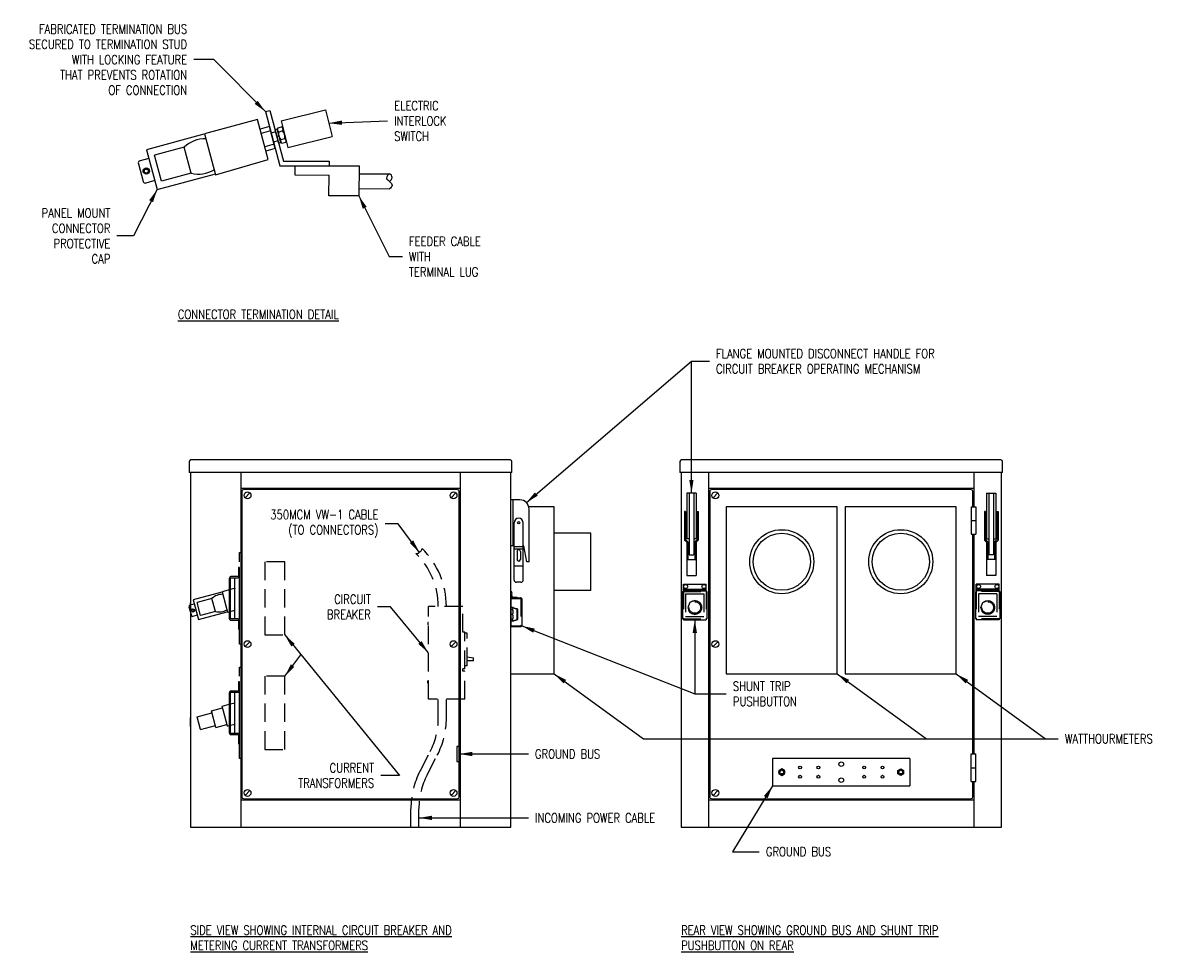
# Model space of a CAD drawing. Header units: millimetres. Extents: x 308 to 530, y -874 to -773.
# Tile 2 of 2: x 404 to 530, y -874 to -773. Entities that reach past the tile are written whole.
import ezdxf

# ---------------------------------------------------------------- set-up
doc = ezdxf.new("R2010")
doc.units = ezdxf.units.MM
doc.header["$LTSCALE"] = 8
doc.linetypes.add('HIDDEN', pattern=[0.375, 0.25, -0.125])
doc.layers.get('0').update_dxf_attribs({"color": 2})
for name, color, linetype in [('6', 2, 'Continuous'), ('E-DETL', 2, 'Continuous'), ('TEXT', 3, 'Continuous')]:
    doc.layers.add(name, color=color, linetype=linetype)
doc.styles.get("Standard").update_dxf_attribs({"font": 'romans.shx', "width": 0.8, "height": 1})
doc.dimstyles.new('STANDARD$7', dxfattribs={"dimtxt": 0.18, "dimasz": 0.18, "dimexe": 0.18, "dimexo": 0.0625, "dimgap": 0.09, "dimtad": 0, "dimtih": 1, "dimtoh": 1, "dimdec": 4, "dimzin": 0, "dimdsep": 46, "dimtxsty": 'Standard', "dimblk1": 'LOOP', "dimblk2": 'LOOP', "dimsah": 1, "dimcen": 0.09, "dimadec": 0, "dimazin": 0, "dimtfac": 1, "dimtdec": 4, "dimtofl": 0, "dimtmove": 0, "dimatfit": 3, "dimfxl": 0, "dimtolj": 1, "dimtzin": 0, "dimlwd": -1, "dimlwe": -1, "dimarcsym": 0})

# ---------------------------------------------------------------- blocks, each defined once
blk = doc.blocks.new('LOOP')
blk.add_lwpolyline([(-1.119, 0), (-1.115, 0), (-0.947, 0), (-0.809, 0), (-0.694, 0), (-0.6, 0), (-0.523, 0), (-0.456, 0), (-0.397, 0), (-0.341, 0), (-0.288, 0), (-0.238, 0), (-0.189, 0), (-0.142, 0), (-0.097, 0), (-0.053, 0), (-0.01, 0), (0.033, 0), (0.074, 0), (0.114, -0.001), (0.153, -0.003), (0.19, -0.006), (0.226, -0.011), (0.259, -0.017), (0.289, -0.025), (0.317, -0.036), (0.343, -0.048), (0.365, -0.063), (0.386, -0.079), (0.403, -0.095), (0.419, -0.113), (0.432, -0.131), (0.442, -0.15), (0.45, -0.168), (0.456, -0.186), (0.46, -0.204), (0.461, -0.223), (0.46, -0.241), (0.456, -0.259), (0.45, -0.277), (0.442, -0.295), (0.432, -0.313), (0.419, -0.331), (0.404, -0.348), (0.387, -0.365), (0.367, -0.38), (0.345, -0.394), (0.32, -0.406), (0.293, -0.416), (0.264, -0.425), (0.232, -0.431), (0.198, -0.435), (0.162, -0.438), (0.124, -0.44), (0.086, -0.441), (0.045, -0.441), (0.004, -0.441), (-0.038, -0.441), (-0.08, -0.441), (-0.122, -0.44), (-0.163, -0.438), (-0.202, -0.435), (-0.24, -0.43), (-0.275, -0.424), (-0.307, -0.416), (-0.336, -0.405), (-0.362, -0.392), (-0.384, -0.377), (-0.404, -0.359), (-0.421, -0.339), (-0.436, -0.316), (-0.45, -0.292), (-0.461, -0.264), (-0.471, -0.235), (-0.48, -0.202), (-0.488, -0.166), (-0.494, -0.125), (-0.499, -0.08), (-0.502, -0.03), (-0.505, 0.027), (-0.505, 0.09)])

msp = doc.modelspace()

# ---------------------------------------------------------------- linework, layer by layer
for p, q in [((421.95, -820.59), (421.95, -821.77)), ((457.02, -820.4), (422.14, -820.4)), ((457.2, -821.77), (457.2, -820.59)), ((475.57, -820.59), (475.57, -821.77)), ((510.63, -820.4), (475.75, -820.4)), ((510.82, -821.77), (510.82, -820.59)), ((457.2, -821.77), (421.95, -821.77)), ((422.08, -821.77), (422.08, -860.52)), ((451.58, -860.52), (451.58, -821.77)), ((457.08, -860.52), (457.08, -821.77)), ((510.82, -821.77), (475.57, -821.77)), ((475.69, -821.77), (475.69, -860.52)), ((478.69, -821.77), (478.69, -860.52)), ((507.69, -825.52), (507.69, -821.77)), ((510.69, -860.52), (510.69, -821.77)), ((451.58, -823.52), (427.58, -823.52)), ((451.27, -823.65), (427.89, -823.65)), ((428.59, -824.01), (428.06, -824.54)), ((451.09, -824.01), (450.56, -824.54)), ((451.45, -857.21), (451.45, -823.84)), ((476.32, -824.02), (476.32, -829.02)), ((477.32, -824.02), (476.32, -824.02)), ((476.57, -824.02), (476.57, -830.77)), ((477.07, -824.02), (477.07, -830.77)), ((477.32, -824.02), (477.32, -829.02)), ((507.69, -823.52), (478.69, -823.52)), ((507.38, -823.65), (479, -823.65)), ((479.71, -824.01), (479.18, -824.54)), ((507.57, -825.52), (507.57, -823.84)), ((509.07, -824.02), (509.07, -829.02)), ((509.07, -824.02), (510.07, -824.02)), ((509.32, -824.02), (509.32, -830.77)), ((509.82, -824.02), (509.82, -830.77)), ((510.07, -824.02), (510.07, -829.02)), ((458.08, -824.77), (457.08, -824.77)), ((457.08, -829.77), (457.08, -824.77)), ((457.33, -829.77), (457.33, -824.77)), ((461.83, -825.52), (459.05, -825.52)), ((459.08, -831.52), (459.08, -825.77)), ((461.83, -843.77), (461.83, -825.52)), ((492.75, -825.52), (480.63, -825.52)), ((480.63, -825.52), (480.63, -843.77)), ((492.75, -843.77), (492.75, -825.52)), ((493.63, -825.52), (493.63, -843.77)), ((505.75, -825.52), (493.63, -825.52)), ((505.75, -843.77), (505.75, -825.52)), ((507.38, -825.52), (507.38, -828.52)), ((507.38, -825.52), (507.88, -825.52)), ((507.88, -825.52), (507.88, -828.52)), ((476.07, -826.02), (476.07, -829.15)), ((476.19, -826.02), (476.07, -826.02)), ((476.19, -826.02), (476.19, -829.1)), ((476.32, -826.4), (476.19, -826.4)), ((476.32, -826.65), (476.19, -826.65)), ((477.32, -826.4), (477.44, -826.4)), ((477.32, -826.65), (477.44, -826.65)), ((477.44, -826.02), (477.44, -829.1)), ((477.44, -826.02), (477.57, -826.02)), ((477.57, -826.02), (477.57, -829.15)), ((507.38, -827.02), (507.88, -827.02)), ((508.82, -826.02), (508.82, -829.15)), ((508.94, -826.02), (508.82, -826.02)), ((508.94, -826.02), (508.94, -829.1)), ((509.07, -826.4), (508.94, -826.4)), ((509.07, -826.65), (508.94, -826.65)), ((510.07, -826.4), (510.19, -826.4)), ((510.07, -826.65), (510.19, -826.65)), ((510.19, -826.02), (510.19, -829.1)), ((510.19, -826.02), (510.32, -826.02)), ((510.32, -826.02), (510.32, -829.15)), ((457.45, -833.52), (457.45, -827.27)), ((458.45, -833.52), (458.45, -827.27)), ((465.83, -828.4), (461.83, -828.4)), ((465.83, -834.65), (465.83, -828.4)), ((476.32, -829.4), (476.07, -829.15)), ((476.44, -829.35), (476.19, -829.1)), ((476.57, -829.02), (476.32, -829.02)), ((476.32, -829.4), (476.32, -833.02)), ((476.44, -829.35), (476.44, -831.27)), ((477.32, -829.02), (477.07, -829.02)), ((477.19, -829.35), (477.44, -829.1)), ((477.19, -829.35), (477.19, -831.27)), ((477.32, -829.4), (477.57, -829.15)), ((477.32, -829.4), (477.32, -833.02)), ((507.38, -828.52), (507.88, -828.52)), ((507.57, -852.52), (507.57, -828.52)), ((507.69, -852.52), (507.69, -828.52)), ((509.07, -829.4), (508.82, -829.15)), ((509.19, -829.35), (508.94, -829.1)), ((509.07, -829.02), (509.32, -829.02)), ((509.07, -829.4), (509.07, -833.02)), ((509.19, -829.35), (509.19, -831.27)), ((509.82, -829.02), (510.07, -829.02)), ((509.94, -829.35), (510.19, -829.1)), ((509.94, -829.35), (509.94, -831.27)), ((510.07, -829.4), (510.32, -829.15)), ((510.07, -829.4), (510.07, -833.02)), ((457.45, -829.77), (457.08, -829.77)), ((458.45, -829.9), (457.45, -829.9)), ((458.45, -830.15), (457.45, -830.15)), ((457.77, -830.4), (457.77, -831.27)), ((458.14, -830.4), (458.14, -831.27)), ((458.52, -829.77), (458.45, -829.77)), ((458.83, -831.52), (458.52, -829.77)), ((476.57, -830.77), (477.07, -830.77)), ((509.82, -830.77), (509.32, -830.77)), ((458.45, -832.02), (457.45, -832.02)), ((459.08, -831.52), (458.83, -831.52)), ((476.32, -831.27), (477.32, -831.27)), ((510.07, -831.27), (509.07, -831.27)), ((426.95, -837.77), (426.95, -833.27)), ((427.37, -833.24), (427.45, -833.24)), ((427.45, -837.81), (427.45, -833.24)), ((476.32, -833.02), (477.32, -833.02)), ((510.07, -833.02), (509.07, -833.02)), ((458.2, -833.77), (457.7, -833.77)), ((465.83, -834.65), (461.83, -834.65)), ((475.94, -834.7), (475.94, -833.98)), ((476.44, -834.65), (476.44, -834.51)), ((476.94, -834.65), (476.94, -834.51)), ((477.44, -834.65), (477.44, -834.51)), ((477.94, -834.65), (477.94, -834.51)), ((478.44, -834.7), (478.44, -833.98)), ((507.94, -834.7), (507.94, -833.98)), ((508.44, -834.63), (508.44, -834.51)), ((508.94, -834.63), (508.94, -834.51)), ((509.44, -834.63), (509.44, -834.51)), ((509.94, -834.63), (509.94, -834.51)), ((510.44, -834.7), (510.44, -833.98)), ((457.08, -835.35), (457.08, -834.73)), ((457.12, -835.35), (457.12, -834.73)), ((457.14, -834.76), (457.12, -834.76)), ((457.14, -835.2), (457.12, -835.2)), ((457.15, -835.31), (457.12, -835.27)), ((457.14, -835.2), (457.14, -834.76)), ((457.17, -835.45), (457.8, -835.45)), ((457.25, -835.4), (457.8, -835.4)), ((457.28, -835.45), (457.28, -835.4)), ((457.8, -835.45), (457.8, -835.4)), ((422.08, -837.02), (422.08, -836.02)), ((427.37, -837.81), (427.45, -837.81)), ((428.06, -840.79), (428.59, -840.26)), ((450.56, -840.79), (451.09, -840.26)), ((479.18, -840.79), (479.71, -840.26)), ((457.08, -843.77), (461.83, -843.77)), ((480.63, -843.77), (492.75, -843.77)), ((493.63, -843.77), (505.75, -843.77)), ((422.08, -846.02), (422.08, -850.52)), ((426.95, -850.27), (426.95, -845.77)), ((427.37, -845.74), (427.45, -845.74)), ((427.45, -850.31), (427.45, -845.74)), ((425.54, -847.31), (426.33, -847.09)), ((426.12, -849.48), (425.54, -847.31)), ((426.45, -847.06), (426.95, -846.93)), ((422.08, -849.52), (422.08, -848.52)), ((422.81, -848.46), (424.44, -848.02)), ((423.18, -849.85), (422.81, -848.46)), ((424.38, -847.81), (425.59, -847.49)), ((424.87, -849.62), (424.38, -847.81)), ((423.18, -849.85), (424.81, -849.41)), ((424.87, -849.62), (426.07, -849.3)), ((426.12, -849.48), (426.33, -849.42)), ((426.45, -849.39), (426.95, -849.26)), ((427.37, -850.31), (427.45, -850.31)), ((507.38, -855.52), (507.38, -852.52)), ((507.38, -852.52), (507.88, -852.52)), ((507.88, -855.52), (507.88, -852.52)), ((507.38, -854.02), (507.88, -854.02)), ((507.38, -855.52), (507.88, -855.52)), ((507.57, -857.21), (507.57, -855.52)), ((507.69, -860.52), (507.69, -855.52)), ((427.89, -857.4), (451.27, -857.4)), ((428.06, -857.04), (428.59, -856.51)), ((450.56, -857.04), (451.09, -856.51)), ((479, -857.4), (507.38, -857.4)), ((479.18, -857.04), (479.71, -856.51)), ((427.58, -857.52), (451.58, -857.52)), ((478.69, -857.52), (507.69, -857.52)), ((422.08, -860.52), (457.08, -860.52)), ((475.69, -860.52), (510.69, -860.52))]:
    msp.add_line(p, q)
at = {"linetype": 'Continuous'}
for p, q in [((427.58, -821.77), (427.58, -860.52)), ((427.7, -823.84), (427.7, -857.21)), ((478.82, -823.84), (478.82, -857.21)), ((475.94, -833.98), (478.44, -833.98)), ((475.94, -834.51), (478.44, -834.51)), ((475.94, -834.65), (478.44, -834.65)), ((475.94, -834.7), (478.44, -834.7)), ((510.44, -833.98), (507.94, -833.98)), ((510.44, -834.51), (507.94, -834.51)), ((510.44, -834.63), (507.94, -834.63)), ((510.44, -834.7), (507.94, -834.7)), ((457.08, -834.73), (457.12, -834.73)), ((457.08, -835.45), (458.14, -835.45)), ((457.08, -835.45), (457.08, -838.6)), ((457.08, -835.52), (458.28, -835.52)), ((458.28, -835.52), (458.28, -838.52)), ((475.86, -834.77), (475.86, -837.77)), ((478.52, -834.77), (478.52, -837.77)), ((507.86, -834.77), (507.86, -837.77)), ((510.52, -834.77), (510.52, -837.77)), ((475.94, -837.85), (478.44, -837.85)), ((510.44, -837.85), (507.94, -837.85)), ((457.08, -838.52), (458.28, -838.52)), ((457.08, -838.6), (458.14, -838.6))]:
    msp.add_line(p, q, dxfattribs=at)
at = {"linetype": 'HIDDEN'}
for p, q in [((427.45, -830.52), (427.58, -830.52)), ((427.45, -840.52), (427.45, -830.52)), ((475.94, -834.7), (475.94, -837.85)), ((478.44, -834.7), (478.44, -837.85)), ((507.94, -834.7), (507.94, -837.85)), ((510.44, -834.7), (510.44, -837.85)), ((458.2, -835.52), (458.2, -838.52)), ((475.86, -834.77), (478.52, -834.77)), ((476.19, -835.02), (478.19, -835.02)), ((476.19, -835.02), (476.19, -837.52)), ((478.19, -835.02), (478.19, -837.52)), ((510.52, -834.77), (507.86, -834.77)), ((508.19, -835.02), (508.19, -837.52)), ((510.19, -835.02), (508.19, -835.02)), ((510.19, -835.02), (510.19, -837.52)), ((448.08, -846.52), (448.08, -836.4)), ((451.83, -836.4), (448.08, -836.4)), ((451.83, -839.21), (451.83, -836.4)), ((457.36, -836.52), (457.08, -836.52)), ((457.27, -836.74), (457.08, -836.74)), ((457.78, -837.91), (457.78, -836.64)), ((457.84, -836.71), (457.78, -836.71)), ((457.84, -837.84), (457.84, -836.71)), ((448.02, -838.15), (448.02, -838.4)), ((448.08, -838.15), (448.02, -838.15)), ((448.08, -838.4), (448.02, -838.4)), ((457.27, -837.27), (457.08, -837.27)), ((457.27, -837.81), (457.08, -837.81)), ((457.36, -838.02), (457.08, -838.02)), ((457.84, -837.84), (457.78, -837.84)), ((475.86, -837.77), (478.52, -837.77)), ((476.19, -837.52), (478.19, -837.52)), ((510.52, -837.77), (507.86, -837.77)), ((510.19, -837.52), (508.19, -837.52)), ((452.08, -839.21), (451.83, -839.21)), ((452.08, -843.21), (452.08, -839.21)), ((452.33, -839.34), (452.08, -839.34)), ((452.33, -842.9), (452.33, -839.34)), ((427.58, -840.52), (427.45, -840.52)), ((452.33, -841.9), (453.03, -842.03)), ((453.03, -842.34), (453.03, -842.03)), ((427.45, -853.02), (427.45, -843.02)), ((427.45, -843.02), (427.58, -843.02)), ((452.08, -843.21), (451.83, -843.21)), ((451.83, -843.46), (451.83, -843.21)), ((452.08, -843.46), (451.83, -843.46)), ((452.33, -842.9), (452.08, -842.9)), ((452.08, -846.52), (452.08, -843.46)), ((453.03, -842.34), (452.33, -842.34)), ((448.02, -844.77), (448.02, -844.52)), ((448.08, -844.52), (448.02, -844.52)), ((448.08, -844.77), (448.02, -844.77)), ((452.08, -846.52), (448.08, -846.52)), ((449.17, -848.57), (449.17, -846.52)), ((450.05, -848.57), (450.05, -846.52)), ((447.17, -854.39), (448.27, -852.26)), ((451.45, -851.71), (451.2, -851.71)), ((451.2, -851.71), (451.2, -853.34)), ((427.58, -853.02), (427.45, -853.02)), ((447.94, -854.79), (449.05, -852.66)), ((451.2, -853.34), (451.45, -853.34)), ((446.17, -860.52), (446.17, -858.48)), ((447.05, -860.52), (447.05, -858.48))]:
    msp.add_line(p, q, dxfattribs=at)
msp.add_lwpolyline([(446.71, -830.63), (446.83, -830.63), (446.91, -830.62), (446.98, -830.6), (447.02, -830.57), (447.05, -830.54), (447.08, -830.51), (447.1, -830.48), (447.12, -830.45), (447.14, -830.43), (447.18, -830.41), (447.21, -830.39), (447.25, -830.36), (447.28, -830.32), (447.32, -830.26), (447.36, -830.18), (447.39, -830.07)], dxfattribs=at)
for points in [[(427.33, -837.96), (427.33, -838.9), (427.45, -838.9), (427.45, -837.96, 0.414214), (427.27, -837.77), (426.52, -837.77, -0.414214), (426.45, -837.71), (426.45, -833.34, -0.414214), (426.52, -833.27), (427.27, -833.27, 0.414214), (427.45, -833.09), (427.45, -832.15), (427.33, -832.15), (427.33, -833.09, -0.414214), (427.27, -833.15), (426.52, -833.15, 0.414214), (426.33, -833.34), (426.33, -837.71, 0.414214), (426.52, -837.9), (427.27, -837.9, -0.414214)], [(427.33, -850.46), (427.33, -851.4), (427.45, -851.4), (427.45, -850.46, 0.414214), (427.27, -850.27), (426.52, -850.27, -0.414214), (426.45, -850.21), (426.45, -845.84, -0.414214), (426.52, -845.77), (427.27, -845.77, 0.414214), (427.45, -845.59), (427.45, -844.65), (427.33, -844.65), (427.33, -845.59, -0.414214), (427.27, -845.65), (426.52, -845.65, 0.414214), (426.33, -845.84), (426.33, -850.21, 0.414214), (426.52, -850.4), (427.27, -850.4, -0.414214)]]:
    msp.add_lwpolyline(points, format="xyb", close=True)
for points in [[(430.2, -839.52), (432.39, -839.52), (432.39, -831.52), (430.2, -831.52)], [(477.19, -835.77), (476.66, -835.99), (476.44, -836.52), (476.66, -837.06), (477.19, -837.27), (477.72, -837.06), (477.94, -836.52), (477.72, -835.99)], [(509.19, -835.77), (509.72, -835.99), (509.94, -836.52), (509.72, -837.06), (509.19, -837.27), (508.66, -837.06), (508.44, -836.52), (508.66, -835.99)], [(430.2, -852.02), (432.39, -852.02), (432.39, -844.02), (430.2, -844.02)]]:
    msp.add_lwpolyline(points, close=True, dxfattribs=at)
for centre, radius in [((428.33, -824.27), 0.375), ((450.83, -824.27), 0.375), ((479.44, -824.27), 0.375), ((457.95, -827.27), 0.125), ((486.69, -831.52), 3.5), ((499.69, -831.52), 3.5), ((486.69, -831.52), 3.12), ((499.69, -831.52), 3.12), ((476.19, -834.23), 0.219), ((478.19, -834.23), 0.219), ((508.19, -834.23), 0.219), ((510.19, -834.23), 0.219), ((457.17, -835.35), 0.0469), ((428.33, -840.52), 0.375), ((450.83, -840.52), 0.375), ((479.44, -840.52), 0.375), ((428.33, -856.77), 0.375), ((450.83, -856.77), 0.375), ((479.44, -856.77), 0.375)]:
    msp.add_circle(centre, radius)
for centre, radius in [((477.19, -836.52), 0.75), ((477.19, -836.52), 0.637), ((509.19, -836.52), 0.75), ((509.19, -836.52), 0.637)]:
    msp.add_circle(centre, radius, dxfattribs=at)
for centre, radius, start, end in [((422.14, -820.59), 0.188, 90, 180), ((457.02, -820.59), 0.188, 0, 90), ((475.75, -820.59), 0.188, 90, 180), ((510.63, -820.59), 0.188, 0, 90), ((427.89, -823.84), 0.188, 90, 180), ((451.27, -823.84), 0.188, 0, 90), ((479, -823.84), 0.188, 90, 180), ((507.38, -823.84), 0.188, 0, 90), ((458.08, -825.77), 1, 0, 90), ((457.95, -827.27), 0.5, 0, 180), ((457.95, -830.4), 0.188, 0, 180), ((457.95, -831.27), 0.188, 180, 0), ((457.7, -833.52), 0.25, 180, 270), ((458.2, -833.52), 0.25, 270, 0), ((457.17, -835.35), 0.0938, 180, 120), ((456.86, -834.98), 0.36, 322.6201, 37.3799), ((458.14, -835.59), 0.0625, 0, 90), ((458.14, -838.46), 0.0625, 270, 0), ((427.89, -857.21), 0.188, 180, 270), ((451.27, -857.21), 0.188, 270, 0), ((479, -857.21), 0.188, 180, 270), ((507.38, -857.21), 0.188, 270, 0)]:
    msp.add_arc(centre, radius, start, end)
for centre, radius, start, end in [((441.17, -836.4), 8, 0, 46.147), ((441.17, -836.4), 8.88, 0, 45.514), ((456.91, -836.48), 0.446, 323.492, 354.1413), ((456.91, -837.01), 0.446, 323.492, 36.508), ((457.76, -835.87), 0.768, 238.534, 271.3357), ((456.91, -837.54), 0.446, 323.492, 36.508), ((456.91, -838.07), 0.446, 5.8587, 36.508), ((457.76, -838.68), 0.768, 88.6643, 121.466), ((441.17, -848.57), 8, 332.5963, 0), ((441.17, -848.57), 8.88, 332.5963, 0), ((455.05, -858.48), 8.88, 152.5963, 180), ((455.05, -858.48), 8, 152.5963, 180)]:
    msp.add_arc(centre, radius, start, end, dxfattribs=at)
at = {"linetype": 'Continuous'}
for centre, start, end in [((458.14, -835.59), 26.3878, 90), ((458.14, -838.46), 270, 333.6122)]:
    msp.add_arc(centre, 0.141, start, end, dxfattribs=at)
at = {"layer": '6'}
msp.add_line((430.58, -787.58), (429.41, -783.23), dxfattribs=at)
at = {"layer": 'E-DETL'}
for p, q in [((430.28, -782.36), (430.76, -782.23)), ((430.28, -782.36), (431.86, -788.28)), ((430.76, -782.23), (432.25, -787.78)), ((432, -783.38), (436.84, -782.17)), ((436.84, -782.17), (437.57, -785.08)), ((429.41, -783.23), (423.62, -784.79)), ((430.71, -783.99), (429.69, -784.26)), ((431.36, -786.4), (430.71, -783.99)), ((431.63, -784.14), (432.05, -784.02)), ((432, -783.38), (432.73, -786.29)), ((423.56, -784.83), (417.28, -786.52)), ((423.62, -784.79), (424.81, -789.25)), ((430.84, -784.47), (429.82, -784.74)), ((431.39, -784.58), (430.91, -784.71)), ((431.52, -785.06), (431.75, -784.98)), ((431.93, -785.63), (431.59, -784.37)), ((431.74, -784.56), (432.16, -784.44)), ((431.96, -785.39), (432.39, -785.28)), ((432.73, -786.29), (437.57, -785.08)), ((417.28, -786.52), (418.45, -790.86)), ((421.42, -786.25), (418.16, -787.12)), ((422.18, -789.09), (421.42, -786.25)), ((431.23, -785.92), (430.2, -786.19)), ((431.36, -786.4), (430.33, -786.68)), ((431.65, -785.55), (431.17, -785.68)), ((432.08, -785.81), (432.5, -785.7)), ((417.54, -787.48), (416.58, -787.74)), ((418.92, -789.96), (418.16, -787.12)), ((424.81, -789.25), (430.58, -787.58)), ((432.25, -787.78), (437.25, -787.78)), ((437.25, -787.78), (437.25, -788.28)), ((416.4, -788.05), (416.92, -789.98)), ((418.45, -790.86), (424.73, -789.18)), ((422.18, -789.09), (418.92, -789.96)), ((431.86, -788.28), (437.25, -788.28)), ((418.19, -789.9), (417.22, -790.16)), ((426.98, -834.42), (425.54, -834.81)), ((425.51, -834.83), (422.37, -835.67)), ((422.37, -835.67), (422.96, -837.84)), ((424.44, -835.54), (422.81, -835.97)), ((423.19, -837.39), (422.81, -835.97)), ((424.82, -836.96), (424.44, -835.54)), ((425.54, -834.81), (426.14, -837.04)), ((421.93, -836.44), (422.19, -837.4)), ((422.5, -836.15), (422.02, -836.28)), ((422.96, -837.84), (426.1, -837)), ((424.82, -836.96), (423.19, -837.39)), ((426.14, -837.04), (426.98, -836.81)), ((422.83, -837.36), (422.34, -837.49))]:
    msp.add_line(p, q, dxfattribs=at)
at = {"layer": 'E-DETL', "ltscale": 3}
for p, q in [((433.51, -788.28), (433.5, -789.27)), ((433.51, -788.28), (440.51, -788.29)), ((440.51, -788.29), (440.48, -791.57)), ((440.51, -788.33), (440.48, -791.56)), ((440.5, -789.14), (443.84, -789.17)), ((433.5, -789.27), (437.25, -789.3)), ((437.22, -791.56), (437.25, -789.3)), ((440.48, -791.56), (437.22, -791.56)), ((440.48, -790.76), (443.85, -790.79)), ((485.69, -853), (485.69, -856)), ((500.69, -853), (485.69, -853)), ((500.69, -853), (500.69, -856)), ((485.69, -856), (500.69, -856))]:
    msp.add_line(p, q, dxfattribs=at)
at = {"layer": 'E-DETL'}
msp.add_lwpolyline([(431.32, -784.34), (431.71, -785.79), (431.95, -785.72), (431.57, -784.27)], close=True, dxfattribs=at)
at = {"layer": 'E-DETL', "ltscale": 3}
for points in [[(486.69, -854.87), (487, -854.69), (487, -854.32), (486.69, -854.14), (486.38, -854.32), (486.38, -854.69)], [(499.69, -854.87), (499.38, -854.69), (499.38, -854.32), (499.69, -854.14), (500, -854.32), (500, -854.69)]]:
    msp.add_lwpolyline(points, close=True, dxfattribs=at)
at = {"layer": 'E-DETL'}
for centre, radius in [((417.26, -788.85), 0.344), ((417.26, -788.85), 0.219), ((422.36, -836.84), 0.172), ((422.36, -836.84), 0.109)]:
    msp.add_circle(centre, radius, dxfattribs=at)
at = {"layer": 'E-DETL', "ltscale": 3}
for centre, radius in [((493.19, -853.63), 0.25), ((486.69, -854.5), 0.313), ((486.69, -854.5), 0.2), ((488.69, -854), 0.157), ((488.69, -855), 0.157), ((490.69, -854), 0.157), ((490.69, -855), 0.157), ((495.69, -854), 0.157), ((495.69, -855), 0.157), ((497.69, -854), 0.157), ((497.69, -855), 0.157), ((499.69, -854.5), 0.313), ((499.69, -854.5), 0.2), ((493.19, -855.38), 0.25)]:
    msp.add_circle(centre, radius, dxfattribs=at)
at = {"layer": 'E-DETL'}
for centre, radius, start, end in [((431.91, -784.29), 0.297, 328.1736, 61.8264), ((423.72, -788.67), 3.34, 89.2652, 133.5723), ((431.88, -784.29), 0.297, 148.1736, 241.8264), ((432.77, -784.73), 1.05, 170.5673, 219.4327), ((431.35, -785.11), 1.05, 350.5673, 39.4327), ((432.25, -785.54), 0.297, 328.1736, 61.8264), ((432.22, -785.55), 0.297, 148.1736, 241.8264), ((416.64, -787.98), 0.25, 105, 195), ((422.96, -785.84), 3.34, 256.4277, 300.7348), ((417.16, -789.91), 0.25, 195, 285), ((425.59, -836.75), 1.67, 89.2652, 133.5723), ((422.05, -836.4), 0.125, 105, 195), ((425.21, -835.33), 1.67, 256.4277, 300.7348), ((422.31, -837.37), 0.125, 195, 285)]:
    msp.add_arc(centre, radius, start, end, dxfattribs=at)
at = {"layer": 'E-DETL', "ltscale": 3}
msp.add_spline([(443.85, -789.98), (444.12, -789.56), (443.86, -789.17), (443.52, -789.62), (443.85, -789.98), (444.11, -790.43), (443.85, -790.79)], degree=3, dxfattribs=at)

# ---------------------------------------------------------------- texts
at = {"layer": 'TEXT', "char_height": 1}
for s, insert, attachment_point in [('FABRICATED TERMINATION BUS\\PSECURED TO TERMINATION STUD\\PWITH LOCKING FEATURE\\PTHAT PREVENTS ROTATION\\POF CONNECTION', (421.73, -776.68), 6), ('ELECTRIC\\PINTERLOCK\\PSWITCH', (444.34, -783.38), 4), ('PANEL MOUNT\\PCONNECTOR\\PPROTECTIVE\\PCAP', (413.34, -795.94), 6), ('FEEDER CABLE\\PWITH\\PTERMINAL LUG', (445.96, -798.2), 4), ('{\\L CONNECTOR TERMINATION DETAIL }', (420.16, -804.5), 4), ('FLANGE MOUNTED DISCONNECT HANDLE FOR\\PCIRCUIT BREAKER OPERATING MECHANISM', (479.51, -809.62), 4), ('\\A1;350MCM VW-1 CABLE\\P(TO CONNECTORS)', (442.64, -827.37), 6), ('\\A1;CIRCUIT\\PBREAKER', (441.8, -836.45), 6), ('\\A1;SHUNT TRIP\\PPUSHBUTTON', (481.35, -845.95), 4), ('WATTHOURMETERS', (517.62, -850.86), 4), ('\\A1;GROUND BUS', (459.73, -852.52), 4), ('CURRENT\\PTRANSFORMERS', (442.16, -854.87), 6), ('\\A1;INCOMING POWER CABLE', (459.73, -859.5), 4), ('\\A1;GROUND BUS', (484.95, -863.19), 4)]:
    msp.add_mtext(s, dxfattribs=dict(at, insert=insert, attachment_point=attachment_point))
at = {"layer": 'TEXT', "char_height": 1, "width": 35, "attachment_point": 1}
for s, insert in [('{\\LSIDE VIEW SHOWING INTERNAL CIRCUIT BREAKER AND METERING CURRENT TRANSFORMERS}', (422.08, -871.26)), ('{\\LREAR VIEW SHOWING GROUND BUS AND SHUNT TRIP PUSHBUTTON ON REAR}', (475.69, -871.26))]:
    msp.add_mtext(s, dxfattribs=dict(at, insert=insert))

# ---------------------------------------------------------------- leaders
at = {"layer": 'TEXT', "annotation_type": 0, "has_hookline": 1}
for points, override, hookline_direction, text_width in [([(430.28, -782.36), (424.65, -776.68), (422.45, -776.68)], {"dimscale": 8}, 1, 19.54), ([(437.2, -783.62), (443.62, -783.38)], {"dimscale": 8}, 0, 6.1), ([(418.45, -790.86), (415.86, -795.94), (414.06, -795.94)], {"dimscale": 8}, 1, 8.34), ([(440.48, -791.57), (443.8, -798.2), (445.24, -798.2)], {"dimscale": 8}, 0, 8.69), ([(476.82, -824.02), (476.82, -809.62), (478.79, -809.62)], {"dimscale": 8, "dimdec": 0, "dimtdec": 0}, 0, 27.05), ([(447.09, -830.49), (444.8, -827.37), (443.36, -827.37)], {"dimscale": 8, "dimdec": 0, "dimtdec": 0}, 1, 13.33), ([(448.08, -841.46), (443.96, -836.45), (442.52, -836.45)], {"dimscale": 8, "dimdec": 0, "dimtdec": 0}, 1, 5.07), ([(477.19, -837.85), (477.19, -845.95), (480.63, -845.95)], {"dimscale": 8, "dimdec": 0, "dimtdec": 0}, 0, 7.47), ([(432.39, -839.52), (444.93, -854.87), (442.88, -854.87)], {"dimscale": 8, "dimdec": 0, "dimtdec": 0}, 1, 9.07), ([(461.83, -843.77), (471.58, -850.86), (516.9, -850.86)], {"dimscale": 8, "dimdec": 0, "dimtdec": 0}, 0, 10.48), ([(451.45, -852.52), (459.01, -852.52)], {"dimscale": 8, "dimdec": 0, "dimtdec": 0}, 0, 7.89), ([(485.69, -856), (481.32, -863.19), (484.23, -863.19)], {"dimscale": 8, "dimdec": 0, "dimtdec": 0}, 0, 7.89), ([(447.05, -859.5), (459.01, -859.5)], {"dimscale": 8, "dimdec": 0, "dimtdec": 0}, 0, 14.74)]:
    msp.add_leader(points, dimstyle='STANDARD$7', override=override, dxfattribs=dict(at, hookline_direction=hookline_direction, text_width=text_width))
at = {"layer": 'TEXT'}
for points in [[(458.78, -825.07), (476.82, -809.62)], [(458.28, -838.52), (477.19, -845.95)], [(432.39, -844.02), (434.15, -841.68)], [(492.75, -843.77), (502.5, -850.86)], [(505.75, -843.77), (515.5, -850.86)]]:
    msp.add_leader(points, dimstyle='STANDARD$7', override={"dimscale": 8, "dimdec": 0, "dimtdec": 0}, dxfattribs=at)

doc.saveas('drawing.dxf')
